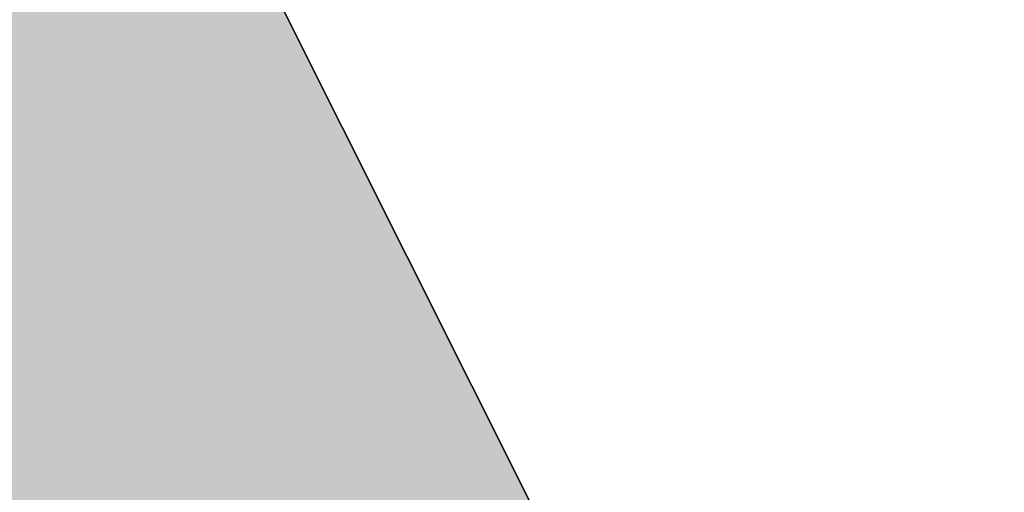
# Model space of a CAD drawing. Header units: millimetres. Extents: x -79464 to -76785, y -3788210 to -3782955.
# Tile 55 of 131: x -78332.2068 to -78332.1664, y -3785140.0007 to -3785139.9813. Entities that reach past the tile are written whole.
import ezdxf

# ---------------------------------------------------------------- set-up
doc = ezdxf.new("R2010")
doc.units = ezdxf.units.MM
doc.header["$LTSCALE"] = 8
doc.header["$MEASUREMENT"] = 0
doc.layers.add('VPM TEMPLATE', color=7, linetype='Continuous')

msp = doc.modelspace()

# ---------------------------------------------------------------- hatches: boundary and pattern name
at = {"layer": 'VPM TEMPLATE'}
for color, points in [(7, [(-78332.198456, -3785139.97591), (-78332.53405, -3785139.97591), (-78332.730966, -3785140.523891), (-78331.656554, -3785141.057211)]), (3, [(-78332.53405, -3785139.97591), (-78332.198456, -3785139.97591), (-78331.656554, -3785141.057211), (-78332.730966, -3785140.523891)])]:
    msp.add_hatch(color=color, dxfattribs=at).paths.add_polyline_path(points, flags=0)

# ---------------------------------------------------------------- linework, layer by layer
at = {"layer": 'VPM TEMPLATE', "color": 7, "lineweight": 18}
msp.add_line((-78331.65655, -3785141.057219), (-78332.198456, -3785139.97591), dxfattribs=at)
at = {"layer": 'VPM TEMPLATE', "color": 7}
msp.add_lwpolyline([(-78332.198456, -3785139.97591), (-78332.53405, -3785139.97591), (-78332.730966, -3785140.523891), (-78331.656554, -3785141.057211), (-78332.198456, -3785139.97591), (-78332.198456, -3785139.97591)], dxfattribs=at)
at = {"layer": 'VPM TEMPLATE', "color": 3}
msp.add_lwpolyline([(-78332.53405, -3785139.97591), (-78332.198456, -3785139.97591), (-78331.656554, -3785141.057211), (-78332.730966, -3785140.523891), (-78332.53405, -3785139.97591), (-78332.53405, -3785139.97591)], dxfattribs=at)

doc.saveas('drawing.dxf')
